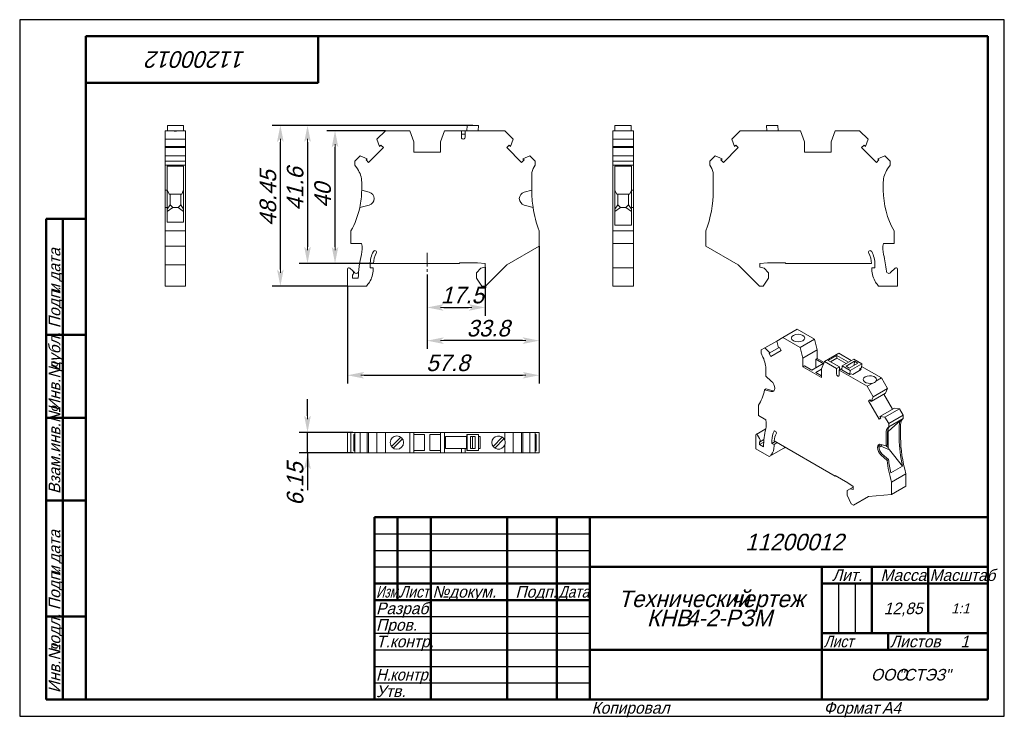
# Model space of a CAD drawing. Header units: millimetres. Extents: x 0 to 297, y 0 to 210.
import ezdxf

# ---------------------------------------------------------------- set-up
doc = ezdxf.new("R2010")
doc.units = ezdxf.units.MM
doc.linetypes.add('CENTER_per1_scale0.129921', pattern=[6.6, 4.125, -0.825, 0.825, -0.825])
doc.styles.add('TextStyle_1', font='T-FLEX Type A.TTF', dxfattribs={"oblique": 15, "height": 5})
doc.styles.add('TextStyle_2', font='T-FLEX Type A.TTF', dxfattribs={"oblique": 15, "height": 3.5})
doc.styles.add('TextStyle_3', font='T-FLEX Type A.TTF', dxfattribs={"width": 0.744064, "oblique": 15, "height": 3.5})
doc.styles.add('TextStyle_4', font='T-FLEX Type A.TTF', dxfattribs={"width": 0.883061, "oblique": 15, "height": 3.5})
doc.styles.add('TextStyle_5', font='T-FLEX Type A.TTF', dxfattribs={"width": 0.94413, "oblique": 15, "height": 3.5})
doc.styles.add('TextStyle_6', font='T-FLEX Type A.TTF', dxfattribs={"width": 0.98844, "oblique": 15, "height": 3.5})
doc.styles.add('TextStyle_7', font='T-FLEX Type A.TTF', dxfattribs={"oblique": 15, "height": 5})
doc.styles.add('TextStyle_8', font='T-FLEX Type A.TTF', dxfattribs={"oblique": 15, "height": 3})
doc.styles.add('TextStyle_9', font='T-FLEX Type A.TTF', dxfattribs={"oblique": 15, "height": 3.5})
doc.dimstyles.new('DIM_ST_1', dxfattribs={"dimtxt": 5, "dimasz": 5, "dimexe": 2.5, "dimexo": 0, "dimtad": 1, "dimrnd": 0.01, "dimdsep": 46, "dimtxsty": 'TextStyle_1', "dimblk": 'Arrow_3_C7_Status', "dimcen": 0.09, "dimclrd": 7, "dimclre": 7, "dimclrt": 7, "dimazin": 0, "dimtfac": 1, "dimtdec": 0, "dimtmove": 0, "dimatfit": 0, "dimldrblk": 'NONE', "dimfxl": 1, "dimtvp": 1, "dimtolj": 1, "dimarcsym": 0})
doc.dimstyles.new('DIM_ST_2', dxfattribs={"dimtxt": 5, "dimasz": 5, "dimexe": 2.5, "dimexo": 0, "dimtad": 1, "dimrnd": 0.01, "dimdsep": 46, "dimtxsty": 'TextStyle_1', "dimblk": 'Arrow_3_C7_Status', "dimcen": 0.09, "dimclrd": 7, "dimclre": 7, "dimclrt": 7, "dimazin": 0, "dimtfac": 1, "dimtdec": 0, "dimtmove": 0, "dimatfit": 0, "dimldrblk": 'NONE', "dimfxl": 1, "dimtvp": 1, "dimtolj": 1, "dimarcsym": 0})
doc.dimstyles.new('DIM_ST_3', dxfattribs={"dimtxt": 5, "dimasz": 5, "dimexe": 2.5, "dimexo": 0, "dimtad": 1, "dimrnd": 0.01, "dimdsep": 46, "dimtxsty": 'TextStyle_1', "dimblk": 'Arrow_3_C7_Status', "dimcen": 0.09, "dimclrd": 7, "dimclre": 7, "dimclrt": 7, "dimazin": 0, "dimtfac": 1, "dimtdec": 0, "dimtmove": 0, "dimatfit": 0, "dimldrblk": 'NONE', "dimfxl": 1, "dimtvp": 1, "dimtolj": 1, "dimarcsym": 0})

# ---------------------------------------------------------------- blocks, each defined once
blk = doc.blocks.new('Arrow_3_C7_Status')
at = {"color": 7, "linetype": 'Continuous', "lineweight": 0}
blk.add_line((-1, 0), (-0.8, 0), dxfattribs=at)
at = {"color": 7}
blk.add_solid([(-1, -0.2), (0, 0), (-0.8, 0), (-1, 0.2)], dxfattribs=at)
blk = doc.blocks.new('*D5')
at = {"color": 7, "lineweight": -2}
for p, q in [((140.41, 135.42), (140.41, 120.73)), ((122.91, 133.15), (122.91, 120.73)), ((127.91, 123.23), (135.41, 123.23))]:
    blk.add_line(p, q, dxfattribs=at)
at = {"layer": 'Defpoints', "color": 0}
for p in [(140.41, 135.42), (122.91, 133.15), (140.41, 123.23)]:
    blk.add_point(p, dxfattribs=at)
at = {"color": 7, "lineweight": -2, "xscale": 5, "yscale": 5, "zscale": 5, "rotation": 180}
blk.add_blockref('Arrow_3_C7_Status', (122.91, 123.23), dxfattribs=at)
at = {"color": 7, "lineweight": -2, "xscale": 5, "yscale": 5, "zscale": 5}
blk.add_blockref('Arrow_3_C7_Status', (140.41, 123.23), dxfattribs=at)
blk = doc.blocks.new('_None')
blk = doc.blocks.new('*D6')
at = {"color": 7, "lineweight": -2}
for p, q in [((156.71, 141.73), (156.71, 110.73)), ((122.91, 133.15), (122.91, 110.73)), ((151.71, 113.23), (127.91, 113.23))]:
    blk.add_line(p, q, dxfattribs=at)
at = {"layer": 'Defpoints', "color": 0}
for p in [(156.71, 141.73), (122.91, 133.15), (122.91, 113.23)]:
    blk.add_point(p, dxfattribs=at)
at = {"color": 7, "lineweight": -2, "xscale": 5, "yscale": 5, "zscale": 5, "rotation": 180}
blk.add_blockref('Arrow_3_C7_Status', (122.91, 113.23), dxfattribs=at)
at = {"color": 7, "lineweight": -2, "xscale": 5, "yscale": 5, "zscale": 5}
blk.add_blockref('Arrow_3_C7_Status', (156.71, 113.23), dxfattribs=at)
blk = doc.blocks.new('*D7')
at = {"color": 7, "lineweight": -2}
for p, q in [((156.71, 141.73), (156.71, 100.29)), ((98.91, 129.67), (98.91, 100.29)), ((103.91, 102.79), (151.71, 102.79))]:
    blk.add_line(p, q, dxfattribs=at)
at = {"layer": 'Defpoints', "color": 0}
for p in [(156.71, 141.73), (98.91, 129.67), (156.71, 102.79)]:
    blk.add_point(p, dxfattribs=at)
at = {"color": 7, "lineweight": -2, "xscale": 5, "yscale": 5, "zscale": 5}
for p, rotation in [((98.91, 102.79), 180), ((156.71, 102.79), 360)]:
    blk.add_blockref('Arrow_3_C7_Status', p, dxfattribs=dict(at, rotation=rotation))
blk = doc.blocks.new('*D8')
at = {"color": 7, "lineweight": -2}
for p, q in [((110.31, 176.52), (92.62, 176.52)), ((95.12, 141.52), (95.12, 171.52)), ((106.71, 136.52), (92.62, 136.52))]:
    blk.add_line(p, q, dxfattribs=at)
at = {"layer": 'Defpoints', "color": 0}
for p in [(95.12, 176.52), (110.31, 176.52), (106.71, 136.52)]:
    blk.add_point(p, dxfattribs=at)
at = {"color": 7, "lineweight": -2, "xscale": 5, "yscale": 5, "zscale": 5}
for p, rotation in [((95.12, 176.52), 90.00000000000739), ((95.12, 136.52), 270.0000000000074)]:
    blk.add_blockref('Arrow_3_C7_Status', p, dxfattribs=dict(at, rotation=rotation))
blk = doc.blocks.new('*D9')
at = {"color": 7, "lineweight": -2}
for p, q in [((136.73, 178.12), (84.32, 178.12)), ((86.82, 173.12), (86.82, 141.52)), ((106.71, 136.52), (84.32, 136.52))]:
    blk.add_line(p, q, dxfattribs=at)
at = {"layer": 'Defpoints', "color": 0}
for p in [(136.73, 178.12), (86.82, 136.52), (106.71, 136.52)]:
    blk.add_point(p, dxfattribs=at)
at = {"color": 7, "lineweight": -2, "xscale": 5, "yscale": 5, "zscale": 5}
for p, rotation in [((86.82, 178.12), 90.00000000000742), ((86.82, 136.52), 270.0000000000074)]:
    blk.add_blockref('Arrow_3_C7_Status', p, dxfattribs=dict(at, rotation=rotation))
blk = doc.blocks.new('*D10')
at = {"color": 7, "lineweight": -2}
for p, q in [((135.02, 178.12), (76.13, 178.12)), ((78.63, 134.67), (78.63, 173.12)), ((98.91, 129.67), (76.13, 129.67))]:
    blk.add_line(p, q, dxfattribs=at)
at = {"layer": 'Defpoints', "color": 0}
for p in [(78.63, 178.12), (135.02, 178.12), (98.91, 129.67)]:
    blk.add_point(p, dxfattribs=at)
at = {"color": 7, "lineweight": -2, "xscale": 5, "yscale": 5, "zscale": 5}
for p, rotation in [((78.63, 178.12), 90), ((78.63, 129.67), 270)]:
    blk.add_blockref('Arrow_3_C7_Status', p, dxfattribs=dict(at, rotation=rotation))
blk = doc.blocks.new('*D11')
at = {"color": 7, "lineweight": -2}
for p, q in [((86.82, 90.57), (86.82, 95.57)), ((100.51, 85.57), (84.32, 85.57)), ((86.82, 79.42), (86.82, 85.57)), ((100.51, 79.42), (84.32, 79.42)), ((86.82, 79.42), (86.82, 68.1)), ((86.82, 74.42), (86.82, 69.42))]:
    blk.add_line(p, q, dxfattribs=at)
at = {"layer": 'Defpoints', "color": 0}
for p in [(86.82, 85.57), (100.51, 85.57), (100.51, 79.42)]:
    blk.add_point(p, dxfattribs=at)
at = {"color": 7, "lineweight": -2, "xscale": 5, "yscale": 5, "zscale": 5}
for p, rotation in [((86.82, 85.57), 270.0000000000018), ((86.82, 79.42), 90.00000000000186)]:
    blk.add_blockref('Arrow_3_C7_Status', p, dxfattribs=dict(at, rotation=rotation))
blk = doc.blocks.new('_FR1Страница_1')
at = {"color": 7, "linetype": 'Continuous', "lineweight": 25}
for p, q in [((0, 210), (0, 0)), ((297, 210), (0, 210)), ((297, 0), (297, 210)), ((107, 55), (172, 55)), ((107, 50), (172, 50)), ((107, 45), (172, 45)), ((247, 40), (247, 25)), ((252, 40), (252, 25)), ((107, 30), (172, 30)), ((107, 25), (172, 25)), ((107, 20), (172, 20)), ((242, 20), (292, 20)), ((262, 20), (262, 20)), ((107, 15), (172, 15)), ((107, 10), (172, 10)), ((0, 0), (297, 0))]:
    blk.add_line(p, q, dxfattribs=at)
at = {"color": 7, "linetype": 'Continuous', "lineweight": 50}
for p, q in [((20, 5), (20, 205)), ((20, 205), (292, 205)), ((90, 191), (90, 205)), ((292, 205), (292, 5)), ((20, 191), (90, 191)), ((8, 5), (8, 150)), ((8, 150), (20, 150)), ((13, 150), (13, 5)), ((8, 115), (20, 115)), ((8, 90), (20, 90)), ((20, 65), (8, 65)), ((107, 5), (107, 60)), ((107, 60), (292, 60)), ((114, 60), (114, 35)), ((124, 60), (124, 5)), ((147, 60), (147, 5)), ((162, 60), (162, 5)), ((172, 60), (172, 5)), ((172, 45), (292, 45)), ((242, 45), (242, 5)), ((257, 45), (257, 25)), ((274, 45), (274, 25)), ((107, 40), (172, 40)), ((242, 40), (292, 40)), ((107, 35), (172, 35)), ((8, 30), (20, 30)), ((242, 25), (292, 25)), ((262, 25), (262, 20)), ((172, 20), (292, 20)), ((20, 5), (8, 5)), ((292, 5), (20, 5))]:
    blk.add_line(p, q, dxfattribs=at)
at = {"color": 7, "oblique": 15}
for s, height, rotation, style, p in [('11200012', 5, 180, 'TextStyle_7', (68.16, 200.5)), ('дата', 3.5, 90, 'TextStyle_2', (12.25, 131.01)), ('Подп.', 3.5, 90, 'TextStyle_2', (12.25, 117)), ('и', 3.5, 90, 'TextStyle_2', (12.25, 127.51)), ('дубл.', 3.5, 90, 'TextStyle_2', (12.25, 104.01)), ('Инв.№', 3.5, 90, 'TextStyle_2', (12.25, 92)), ('Взам.инв.№', 3.5, 90, 'TextStyle_2', (12.25, 67)), ('дата', 3.5, 90, 'TextStyle_2', (12.25, 46.01)), ('Подп.', 3.5, 90, 'TextStyle_2', (12.25, 32)), ('и', 3.5, 90, 'TextStyle_2', (12.25, 42.51)), ('подл.', 3.5, 90, 'TextStyle_2', (12.25, 19.01)), ('Инв.№', 3.5, 90, 'TextStyle_2', (12.25, 7))]:
    blk.add_text(s, height=height, rotation=rotation, dxfattribs=dict(at, style=style)).set_placement(p)
for s, height, style, p in [('11200012', 5, 'TextStyle_7', (218.84, 50)), ('Лит.', 3.5, 'TextStyle_2', (245.03, 40.76)), ('Масса', 3.5, 'TextStyle_2', (259.65, 40.76)), ('№', 3.5, 'TextStyle_2', (124.5, 35.75)), ('Подп.', 3.5, 'TextStyle_2', (149.53, 35.75)), ('докум.', 3.5, 'TextStyle_2', (129.5, 35.75)), ('Технический', 5, 'TextStyle_7', (180.55, 32.88)), ('чертеж', 5, 'TextStyle_7', (214.51, 32.88)), ('Разраб.', 3.5, 'TextStyle_2', (107.5, 30.75)), ('12,85', 3.5, 'TextStyle_2', (260.65, 30.75)), ('1:1', 3, 'TextStyle_8', (280.99, 31)), ('КНВ', 5, 'TextStyle_7', (189.18, 27.12)), ('4-2-РЗМ', 5, 'TextStyle_7', (200.97, 27.12)), ('Пров.', 3.5, 'TextStyle_2', (107.5, 25.75)), ('Т.контр.', 3.5, 'TextStyle_2', (107.5, 20.75)), ('Листов', 3.5, 'TextStyle_2', (262.5, 20.75)), ('1', 3.5, 'TextStyle_9', (283.78, 20.75)), ('ООО', 3.5, 'TextStyle_2', (256.78, 10.75)), ('"СТЭЗ"', 3.5, 'TextStyle_2', (265.03, 10.75)), ('Утв.', 3.5, 'TextStyle_2', (107.5, 5.75)), ('Копировал', 3.5, 'TextStyle_2', (172.5, 0.75)), ('Формат', 3.5, 'TextStyle_2', (242.5, 0.75)), ('A4', 3.5, 'TextStyle_2', (260.12, 0.75))]:
    blk.add_text(s, height=height, dxfattribs=dict(at, style=style)).set_placement(p)
for s, style, width, p in [('Масштаб', 'TextStyle_6', 0.98844, (274.5, 40.76)), ('Изм.', 'TextStyle_3', 0.744064, (107.5, 35.75)), ('Лист', 'TextStyle_4', 0.883061, (114.5, 35.75)), ('Дата', 'TextStyle_4', 0.883061, (162.5, 35.75)), ('Лист', 'TextStyle_4', 0.883061, (242.5, 20.75)), ('Н.', 'TextStyle_5', 0.94413, (107.5, 10.75)), ('контр.', 'TextStyle_5', 0.94413, (111.75, 10.75))]:
    blk.add_text(s, height=3.5, dxfattribs=dict(at, style=style, width=width)).set_placement(p)
blk = doc.blocks.new('Страница_1')
at = {"color": 7, "linetype": 'Continuous', "lineweight": 20}
for p, q in [((43.91, 173.945), (43.91, 176.519)), ((43.91, 176.519), (46.289, 176.519)), ((44.61, 178.119), (44.61, 176.519)), ((44.61, 178.119), (49.46, 178.119)), ((46.289, 176.519), (47.681, 176.519)), ((50.06, 176.519), (47.681, 176.519)), ((49.46, 178.119), (49.46, 176.519)), ((50.06, 176.519), (50.06, 173.945)), ((110.308, 176.519), (107.734, 173.945)), ((110.308, 176.519), (117.708, 176.519)), ((118.908, 173.222), (117.708, 176.519)), ((128.108, 176.519), (126.908, 173.222)), ((133.233, 176.519), (128.108, 176.519)), ((134.333, 176.519), (133.233, 176.519)), ((133.233, 174.569), (133.233, 176.519)), ((133.233, 175.519), (134.333, 175.519)), ((146.308, 176.519), (134.333, 176.519)), ((134.333, 176.519), (134.333, 174.569)), ((135.024, 178.119), (134.856, 176.519)), ((135.024, 178.119), (138.445, 178.119)), ((138.445, 178.119), (138.305, 176.519)), ((148.882, 173.945), (146.308, 176.519)), ((178.951, 176.519), (178.951, 173.945)), ((185.101, 176.519), (178.951, 176.519)), ((179.551, 178.119), (184.401, 178.119)), ((179.551, 176.519), (179.551, 178.119)), ((184.401, 178.119), (184.401, 176.519)), ((185.101, 176.519), (185.101, 173.945)), ((217.359, 176.519), (214.784, 173.945)), ((235.559, 176.519), (217.359, 176.519)), ((225.221, 178.119), (225.361, 176.519)), ((228.642, 178.119), (225.221, 178.119)), ((228.811, 176.519), (228.642, 178.119)), ((236.759, 173.222), (235.559, 176.519)), ((244.759, 173.222), (245.959, 176.519)), ((253.359, 176.519), (245.959, 176.519)), ((253.359, 176.519), (255.933, 173.945)), ((43.91, 173.945), (50.06, 173.945)), ((43.91, 171.805), (43.91, 173.945)), ((50.06, 173.945), (50.06, 171.805)), ((108.567, 171.805), (107.734, 173.945)), ((118.908, 173.222), (118.908, 170.019)), ((126.908, 173.222), (126.908, 170.019)), ((148.049, 171.805), (148.882, 173.945)), ((185.101, 173.945), (178.951, 173.945)), ((178.951, 171.805), (178.951, 173.945)), ((185.101, 171.805), (185.101, 173.945)), ((214.784, 173.945), (215.618, 171.805)), ((236.759, 170.019), (236.759, 173.222)), ((244.759, 173.222), (244.759, 170.019)), ((255.1, 171.805), (255.933, 173.945)), ((43.91, 171.805), (43.91, 171.419)), ((43.91, 171.805), (50.06, 171.805)), ((43.91, 171.419), (43.91, 168.911)), ((50.06, 171.419), (43.91, 171.419)), ((50.06, 171.805), (50.06, 171.419)), ((50.06, 168.911), (50.06, 171.419)), ((105.226, 166.946), (109.698, 171.419)), ((108.567, 171.805), (108.939, 172.178)), ((108.939, 172.178), (109.698, 171.419)), ((126.908, 170.019), (118.908, 170.019)), ((147.677, 172.178), (146.918, 171.419)), ((146.918, 171.419), (151.39, 166.946)), ((148.049, 171.805), (147.677, 172.178)), ((178.951, 171.805), (178.951, 171.419)), ((178.951, 171.805), (185.101, 171.805)), ((178.951, 171.419), (185.101, 171.419)), ((178.951, 168.911), (178.951, 171.419)), ((185.101, 171.805), (185.101, 171.419)), ((185.101, 168.911), (185.101, 171.419)), ((212.276, 166.946), (216.749, 171.419)), ((215.618, 171.805), (215.99, 172.178)), ((215.99, 172.178), (216.749, 171.419)), ((236.759, 170.019), (244.759, 170.019)), ((254.727, 172.178), (253.968, 171.419)), ((258.441, 166.946), (253.968, 171.419)), ((255.1, 171.805), (254.727, 172.178)), ((43.91, 168.911), (50.06, 168.911)), ((43.91, 167.319), (43.91, 168.911)), ((43.91, 167.319), (50.06, 167.319)), ((43.91, 166.119), (43.91, 167.319)), ((50.06, 167.319), (50.06, 168.911)), ((50.06, 166.119), (50.06, 167.319)), ((101.108, 167.319), (102.7, 168.911)), ((101.108, 166.119), (101.108, 167.319)), ((102.7, 168.911), (104.839, 168.077)), ((104.839, 168.077), (104.467, 167.705)), ((105.226, 166.946), (104.467, 167.705)), ((151.39, 166.946), (152.149, 167.705)), ((153.916, 168.911), (151.777, 168.077)), ((151.777, 168.077), (152.149, 167.705)), ((155.508, 167.319), (153.916, 168.911)), ((155.508, 166.119), (155.508, 167.319)), ((185.101, 168.911), (178.951, 168.911)), ((178.951, 167.319), (178.951, 168.911)), ((185.101, 167.319), (178.951, 167.319)), ((178.951, 166.119), (178.951, 167.319)), ((185.101, 167.319), (185.101, 168.911)), ((185.101, 166.119), (185.101, 167.319)), ((208.159, 167.319), (209.75, 168.911)), ((208.159, 166.119), (208.159, 167.319)), ((209.75, 168.911), (211.89, 168.077)), ((211.89, 168.077), (211.517, 167.705)), ((211.517, 167.705), (212.276, 166.946)), ((258.441, 166.946), (259.2, 167.705)), ((260.967, 168.911), (258.827, 168.077)), ((258.827, 168.077), (259.2, 167.705)), ((262.559, 167.319), (260.967, 168.911)), ((262.559, 166.119), (262.559, 167.319)), ((43.91, 165.652), (43.91, 166.119)), ((50.06, 166.119), (43.91, 166.119)), ((43.91, 165.652), (43.91, 163.358)), ((43.91, 158.624), (43.91, 163.358)), ((44.51, 165.839), (49.46, 165.839)), ((44.51, 165.839), (44.51, 165.652)), ((44.51, 165.652), (44.51, 163.358)), ((44.51, 163.358), (44.51, 158.624)), ((49.46, 165.839), (49.46, 165.652)), ((49.46, 165.652), (49.46, 163.358)), ((49.46, 158.481), (49.46, 163.358)), ((50.06, 165.652), (50.06, 166.119)), ((50.06, 165.652), (50.06, 163.358)), ((50.06, 158.481), (50.06, 163.358)), ((101.892, 164.999), (101.108, 166.119)), ((154.458, 158.624), (154.458, 163.358)), ((155.182, 165.652), (155.508, 166.119)), ((178.951, 164.999), (178.951, 166.119)), ((178.951, 166.119), (185.101, 166.119)), ((178.951, 164.999), (178.951, 160.984)), ((179.551, 164.999), (179.551, 165.794)), ((184.501, 165.794), (179.551, 165.794)), ((179.551, 164.999), (179.551, 160.984)), ((184.501, 165.794), (184.501, 164.999)), ((184.501, 164.999), (184.501, 160.984)), ((185.101, 164.999), (185.101, 166.119)), ((185.101, 164.999), (185.101, 160.984)), ((208.485, 165.652), (208.159, 166.119)), ((209.209, 158.481), (209.209, 163.358)), ((261.774, 164.999), (262.559, 166.119)), ((103.158, 158.624), (103.158, 160.984)), ((178.951, 158.619), (178.951, 160.984)), ((179.551, 158.619), (179.551, 160.984)), ((184.501, 158.624), (184.501, 160.984)), ((185.101, 158.624), (185.101, 160.984)), ((260.509, 158.619), (260.509, 160.984)), ((43.91, 158.624), (44.51, 158.624)), ((43.91, 158.016), (43.91, 158.624)), ((43.91, 158.016), (43.91, 156.084)), ((44.51, 158.723), (45.099, 157.419)), ((44.51, 158.624), (44.51, 158.016)), ((44.51, 158.016), (44.51, 156.084)), ((45.099, 157.419), (48.871, 157.419)), ((45.385, 154.169), (45.385, 157.419)), ((48.585, 157.419), (48.585, 154.169)), ((49.46, 158.723), (48.871, 157.419)), ((49.46, 158.481), (49.46, 148.948)), ((50.06, 158.481), (50.06, 146.318)), ((103.158, 158.624), (105.426, 158.016)), ((103.158, 158.619), (103.158, 158.624)), ((152.191, 158.016), (154.458, 158.624)), ((154.458, 158.481), (154.458, 158.624)), ((178.951, 158.619), (178.951, 146.292)), ((179.551, 158.619), (179.551, 148.019)), ((179.551, 158.496), (180.159, 157.419)), ((180.159, 157.419), (183.894, 157.419)), ((180.426, 157.419), (180.426, 154.169)), ((183.626, 157.419), (183.626, 154.169)), ((184.501, 158.496), (183.894, 157.419)), ((184.501, 158.624), (184.501, 158.016)), ((184.501, 158.624), (185.101, 158.624)), ((184.501, 158.016), (184.501, 156.084)), ((185.101, 158.624), (185.101, 158.016)), ((185.101, 158.016), (185.101, 156.084)), ((43.91, 156.053), (43.91, 156.084)), ((43.91, 156.053), (43.91, 154.122)), ((44.51, 156.084), (44.51, 156.053)), ((44.51, 156.053), (44.51, 154.122)), ((106.908, 156.084), (106.908, 156.053)), ((150.708, 156.053), (150.708, 156.084)), ((184.501, 156.084), (184.501, 156.053)), ((184.501, 156.053), (184.501, 154.122)), ((185.101, 156.084), (185.101, 156.053)), ((185.101, 156.053), (185.101, 154.122)), ((43.91, 153.412), (43.91, 154.122)), ((43.91, 153.412), (43.91, 146.318)), ((43.91, 153.412), (44.51, 153.412)), ((44.51, 152.9), (45.385, 154.169)), ((44.51, 154.122), (44.51, 153.412)), ((44.51, 153.412), (44.51, 148.948)), ((46.185, 153.369), (44.51, 152.195)), ((46.185, 153.369), (45.385, 154.169)), ((47.785, 153.369), (46.185, 153.369)), ((47.785, 153.369), (48.585, 154.169)), ((47.785, 153.369), (49.46, 152.195)), ((48.585, 154.169), (49.46, 152.9)), ((105.426, 154.122), (102.6, 153.364)), ((154.838, 153.412), (152.191, 154.122)), ((180.426, 154.169), (179.551, 152.9)), ((179.551, 152.195), (181.226, 153.369)), ((181.226, 153.369), (180.426, 154.169)), ((181.226, 153.369), (182.826, 153.369)), ((183.626, 154.169), (182.826, 153.369)), ((182.826, 153.369), (184.501, 152.195)), ((183.626, 154.169), (184.501, 152.9)), ((184.501, 154.122), (184.501, 153.364)), ((184.501, 153.364), (184.501, 148.019)), ((185.101, 153.364), (184.501, 153.364)), ((185.101, 154.122), (185.101, 153.364)), ((185.101, 153.364), (185.101, 146.292)), ((49.46, 148.948), (44.51, 148.948)), ((43.91, 146.318), (43.91, 141.727)), ((50.06, 146.318), (43.91, 146.318)), ((50.06, 141.727), (50.06, 146.318)), ((99.908, 146.292), (99.908, 142.519)), ((156.708, 146.318), (156.708, 141.727)), ((178.951, 142.519), (178.951, 146.292)), ((178.951, 146.292), (185.101, 146.292)), ((184.501, 148.019), (179.551, 148.019)), ((185.101, 146.292), (185.101, 142.519)), ((206.959, 141.727), (206.959, 146.318)), ((263.759, 142.519), (263.759, 146.292)), ((43.91, 141.727), (50.06, 141.727)), ((43.91, 141.727), (43.91, 136.069)), ((50.06, 141.727), (50.06, 136.069)), ((99.908, 142.519), (103.151, 142.519)), ((156.708, 141.727), (146.908, 136.069)), ((185.101, 142.519), (178.951, 142.519)), ((178.951, 142.519), (178.951, 139.161)), ((185.101, 142.519), (185.101, 139.161)), ((206.959, 141.727), (216.759, 136.069)), ((260.515, 142.519), (263.759, 142.519)), ((132.708, 136.719), (132.708, 136.519)), ((132.708, 136.719), (138.122, 136.719)), ((138.122, 136.719), (140.408, 136.519)), ((178.951, 135.226), (178.951, 139.161)), ((185.101, 135.226), (185.101, 139.161)), ((225.545, 136.719), (223.259, 136.519)), ((230.959, 136.719), (225.545, 136.719)), ((230.959, 136.519), (230.959, 136.719)), ((43.91, 136.069), (43.91, 129.669)), ((43.91, 136.069), (50.06, 136.069)), ((50.06, 136.069), (50.06, 129.669)), ((98.908, 129.669), (98.908, 134.826)), ((100.445, 134.255), (99.591, 135.109)), ((100.961, 133.739), (100.445, 134.255)), ((105.708, 136.219), (105.708, 135.14)), ((106.608, 135.219), (105.708, 135.14)), ((106.608, 134.662), (106.608, 135.219)), ((106.714, 136.519), (132.708, 136.519)), ((137.758, 133.719), (139.11, 135.071)), ((137.758, 132.069), (137.758, 133.719)), ((139.11, 135.071), (140.408, 135.419)), ((140.408, 135.419), (140.408, 136.519)), ((146.908, 136.069), (140.508, 129.669)), ((178.951, 134.826), (178.951, 135.226)), ((185.101, 135.226), (178.951, 135.226)), ((178.951, 129.669), (178.951, 134.826)), ((185.101, 134.826), (185.101, 135.226)), ((185.101, 129.669), (185.101, 134.826)), ((216.759, 136.069), (223.159, 129.669)), ((223.259, 135.419), (223.259, 136.519)), ((224.556, 135.071), (223.259, 135.419)), ((225.909, 133.719), (224.556, 135.071)), ((225.909, 132.069), (225.909, 133.719)), ((256.952, 136.519), (230.959, 136.519)), ((257.059, 134.662), (257.059, 135.219)), ((257.059, 135.219), (257.959, 135.14)), ((257.959, 136.219), (257.959, 135.14)), ((262.706, 133.739), (264.076, 135.109)), ((264.759, 129.669), (264.759, 134.826)), ((100.408, 132.019), (100.408, 132.948)), ((102.116, 132.019), (100.408, 132.019)), ((139.439, 129.669), (137.758, 132.069)), ((224.228, 129.669), (225.909, 132.069)), ((43.91, 129.669), (50.06, 129.669)), ((104.574, 129.669), (98.908, 129.669)), ((140.508, 129.669), (139.439, 129.669)), ((185.101, 129.669), (178.951, 129.669)), ((223.159, 129.669), (224.228, 129.669)), ((259.093, 129.669), (264.759, 129.669)), ((230.161, 114.168), (234.509, 116.679)), ((234.509, 116.679), (239.742, 113.658)), ((224.781, 111.062), (228.341, 113.117)), ((230.161, 114.168), (228.341, 113.117)), ((228.93, 111.03), (228.341, 113.117)), ((230.161, 114.168), (235.393, 111.147)), ((235.393, 111.147), (239.742, 113.658)), ((240.591, 110.476), (239.742, 113.658)), ((223.655, 110.412), (224.781, 111.062)), ((223.655, 109.432), (223.655, 110.412)), ((224.781, 111.062), (226.294, 109.508)), ((226.294, 109.508), (228.93, 111.03)), ((226.567, 108.427), (229.729, 110.253)), ((228.93, 111.03), (229.193, 111.182)), ((229.193, 111.182), (229.729, 110.253)), ((236.242, 107.965), (235.393, 111.147)), ((236.242, 107.965), (240.591, 110.476)), ((240.591, 110.476), (240.591, 107.861)), ((224.21, 108.198), (223.655, 109.432)), ((226.294, 109.508), (226.03, 109.356)), ((226.567, 108.427), (226.03, 109.356)), ((236.242, 107.965), (236.242, 105.35)), ((240.591, 107.861), (240.131, 107.595)), ((240.131, 105.023), (240.131, 107.595)), ((242.358, 106.309), (240.131, 107.595)), ((242.657, 106.668), (240.591, 107.861)), ((247.096, 109.412), (242.747, 106.901)), ((243.879, 107.269), (246.46, 108.759)), ((247.255, 105.319), (243.879, 107.269)), ((244.586, 106.86), (246.46, 107.942)), ((246.46, 108.759), (246.46, 107.942)), ((249.971, 106.731), (246.46, 108.759)), ((249.264, 106.323), (246.46, 107.942)), ((247.096, 109.412), (250.855, 107.242)), ((251.562, 107.65), (248.133, 105.67)), ((251.796, 107.005), (249.25, 105.535)), ((251.562, 107.65), (253.981, 106.253)), ((251.796, 107.005), (251.679, 105.787)), ((251.796, 107.005), (252.792, 106.43)), ((225.105, 102.476), (225.105, 104.403)), ((236.701, 105.615), (236.242, 105.35)), ((241.899, 102.084), (236.242, 105.35)), ((236.701, 105.615), (238.929, 104.329)), ((238.929, 104.329), (242.358, 106.309)), ((241.899, 104.656), (240.131, 103.635)), ((242.747, 106.901), (241.899, 104.699)), ((241.899, 104.699), (241.899, 102.084)), ((246.371, 104.809), (242.747, 106.901)), ((246.371, 104.809), (247.255, 105.319)), ((246.371, 103.217), (246.371, 104.809)), ((248.033, 104.87), (247.149, 104.36)), ((247.149, 104.36), (247.149, 102.768)), ((255.617, 99.471), (247.149, 104.36)), ((247.255, 104.503), (247.255, 105.319)), ((247.255, 104.503), (247.326, 104.462)), ((247.255, 104.503), (247.255, 104.421)), ((248.133, 105.67), (248.014, 104.432)), ((248.014, 104.432), (250.453, 103.024)), ((248.055, 104.858), (248.033, 104.87)), ((248.133, 105.67), (250.552, 104.273)), ((249.25, 105.535), (250.246, 104.96)), ((252.792, 106.43), (250.246, 104.96)), ((250.552, 104.273), (250.453, 103.024)), ((250.552, 104.273), (253.981, 106.253)), ((251.286, 102.992), (253.866, 104.482)), ((253.423, 104.739), (253.38, 104.202)), ((253.423, 104.739), (253.882, 105.004)), ((253.866, 104.482), (253.423, 104.739)), ((253.981, 106.253), (253.882, 105.004)), ((253.919, 105.473), (259.965, 101.982)), ((225.105, 102.476), (226.708, 101.054)), ((240.131, 103.635), (241.899, 102.615)), ((250.453, 103.024), (250.842, 103.249)), ((251.286, 102.992), (250.842, 103.249)), ((259.965, 101.982), (258.283, 101.011)), ((259.965, 101.982), (261.785, 98.829)), ((224.71, 98.41), (225.134, 98.654)), ((226.708, 97.874), (224.71, 98.41)), ((227.133, 98.119), (225.134, 98.654)), ((227.757, 98.871), (227.757, 98.846)), ((255.617, 99.471), (257.299, 100.442)), ((257.437, 96.319), (255.617, 99.471)), ((257.437, 96.319), (261.785, 98.829)), ((261.785, 98.829), (261.196, 97.423)), ((256.584, 95.368), (256.048, 95.058)), ((256.048, 95.058), (259.21, 89.58)), ((256.848, 94.912), (256.584, 95.368)), ((256.848, 94.912), (261.196, 97.423)), ((256.848, 94.912), (257.437, 96.319)), ((263.296, 92.547), (260.66, 97.113)), ((222.807, 93.734), (222.807, 90.653)), ((263.832, 92.857), (259.484, 90.346)), ((260.996, 90.153), (265.345, 92.664)), ((265.345, 92.664), (263.832, 92.857)), ((266.471, 90.714), (265.345, 92.664)), ((222.807, 90.653), (225.1, 89.329)), ((259.21, 89.58), (259.747, 89.89)), ((260.996, 90.153), (259.484, 90.346)), ((259.484, 90.346), (259.747, 89.89)), ((262.122, 88.204), (260.996, 90.153)), ((261.974, 85.803), (265.908, 89.341)), ((262.122, 88.204), (266.471, 90.714)), ((266.471, 89.734), (262.122, 87.224)), ((262.408, 87.32), (265.908, 89.341)), ((265.908, 89.341), (265.815, 89.242)), ((266.24, 89.487), (266.471, 89.734)), ((266.471, 89.734), (266.471, 90.714)), ((225.051, 86.619), (222.183, 84.963)), ((261.891, 86.976), (262.122, 87.224)), ((262.122, 87.224), (262.122, 88.204)), ((262.408, 87.32), (262.315, 87.221)), ((265.304, 83.682), (265.304, 87.664)), ((265.728, 83.927), (265.728, 87.909)), ((99.591, 85.569), (98.908, 85.569)), ((98.908, 85.569), (98.908, 79.419)), ((99.908, 85.569), (99.591, 85.569)), ((99.908, 85.569), (101.108, 85.569)), ((99.908, 85.569), (99.908, 79.419)), ((100.8, 84.969), (101.108, 84.969)), ((100.8, 80.019), (100.8, 84.969)), ((101.108, 79.419), (101.108, 85.569)), ((101.108, 85.569), (102.7, 85.569)), ((102.7, 79.419), (102.7, 85.569)), ((102.7, 85.569), (104.839, 85.569)), ((105.226, 85.569), (104.839, 85.569)), ((104.839, 79.419), (104.839, 85.569)), ((105.226, 79.419), (105.226, 85.569)), ((105.226, 85.569), (107.734, 85.569)), ((110.308, 85.569), (107.734, 85.569)), ((107.734, 79.419), (107.734, 85.569)), ((110.308, 85.569), (117.708, 85.569)), ((110.308, 79.419), (110.308, 85.569)), ((112.143, 81.349), (114.928, 84.134)), ((115.423, 83.639), (112.638, 80.854)), ((118.908, 85.569), (117.708, 85.569)), ((117.708, 79.419), (117.708, 85.569)), ((126.908, 85.569), (118.908, 85.569)), ((118.908, 79.419), (118.908, 85.569)), ((122.058, 84.919), (118.908, 84.919)), ((122.058, 80.069), (122.058, 84.919)), ((126.908, 84.919), (123.758, 84.919)), ((123.758, 84.919), (123.758, 80.069)), ((126.908, 85.569), (128.108, 85.569)), ((126.908, 79.419), (126.908, 85.569)), ((128.108, 85.569), (146.308, 85.569)), ((128.108, 85.569), (128.108, 79.419)), ((128.458, 80.669), (128.458, 84.319)), ((134.856, 84.319), (128.458, 84.319)), ((134.751, 84.319), (134.751, 80.669)), ((134.856, 84.969), (134.856, 84.319)), ((134.856, 84.969), (135.024, 84.969)), ((135.024, 84.969), (135.024, 80.119)), ((135.024, 84.969), (138.445, 84.969)), ((135.98, 84.344), (135.98, 80.744)), ((135.98, 84.344), (137.388, 84.344)), ((136.544, 80.744), (136.544, 84.344)), ((137.388, 84.344), (137.388, 80.744)), ((138.445, 80.119), (138.445, 84.969)), ((138.933, 84.319), (138.445, 84.319)), ((138.933, 80.669), (138.933, 84.319)), ((142.793, 81.349), (145.578, 84.134)), ((146.073, 83.639), (143.288, 80.854)), ((146.308, 85.569), (146.308, 83.19)), ((146.308, 85.569), (148.882, 85.569)), ((151.39, 85.569), (148.882, 85.569)), ((148.882, 79.419), (148.882, 85.569)), ((151.777, 85.569), (151.39, 85.569)), ((151.39, 79.419), (151.39, 85.569)), ((151.777, 85.569), (151.777, 79.419)), ((153.916, 85.569), (151.777, 85.569)), ((155.508, 85.569), (153.916, 85.569)), ((153.916, 79.419), (153.916, 85.569)), ((156.708, 85.569), (155.508, 85.569)), ((155.508, 79.419), (155.508, 85.569)), ((155.822, 84.969), (155.508, 84.969)), ((155.822, 84.969), (155.822, 80.019)), ((156.708, 85.569), (156.708, 79.419)), ((222.1, 80.569), (222.1, 84.78)), ((223.186, 83.687), (222.583, 84.732)), ((223.186, 82.648), (224.499, 83.406)), ((261.379, 81.533), (261.379, 85.398)), ((261.974, 85.803), (261.804, 85.67)), ((261.804, 85.643), (261.804, 81.778)), ((261.974, 81.048), (261.974, 85.803)), ((133.233, 80.669), (128.458, 80.669)), ((133.233, 80.669), (134.333, 80.669)), ((133.233, 79.419), (133.233, 80.669)), ((134.333, 80.669), (134.333, 79.419)), ((134.856, 80.669), (134.333, 80.669)), ((134.856, 80.669), (134.856, 80.119)), ((135.98, 80.744), (137.388, 80.744)), ((138.933, 80.669), (138.445, 80.669)), ((146.308, 79.419), (146.308, 81.798)), ((226.106, 78.256), (222.1, 80.569)), ((223.16, 81.876), (223.16, 82.634)), ((224.431, 82.609), (223.16, 81.876)), ((224.368, 81.179), (223.16, 81.876)), ((226.106, 78.256), (230.455, 80.767)), ((226.908, 83.141), (226.908, 82.26)), ((226.908, 82.26), (227.883, 82.823)), ((227.544, 81.957), (226.908, 82.26)), ((227.544, 81.957), (228.464, 82.488)), ((227.544, 81.503), (227.544, 81.957)), ((227.619, 82.975), (246, 72.363)), ((258.728, 80.965), (258.728, 80.99)), ((259.152, 81.235), (259.152, 81.21)), ((259.718, 81.365), (259.159, 81.043)), ((259.209, 81.659), (259.718, 81.365)), ((259.718, 81.365), (260.024, 81.896)), ((259.718, 81.365), (262.326, 80.269)), ((259.776, 81.962), (261.379, 81.533)), ((261.323, 81.548), (261.974, 81.048)), ((261.379, 81.533), (261.804, 81.778)), ((261.974, 81.048), (262.326, 80.269)), ((262.326, 80.269), (266.268, 75.341)), ((99.591, 79.419), (98.908, 79.419)), ((99.908, 79.419), (99.591, 79.419)), ((99.908, 79.419), (101.108, 79.419)), ((100.8, 80.019), (101.108, 80.019)), ((101.108, 79.419), (102.7, 79.419)), ((102.7, 79.419), (104.839, 79.419)), ((105.226, 79.419), (104.839, 79.419)), ((105.226, 79.419), (107.734, 79.419)), ((110.308, 79.419), (107.734, 79.419)), ((110.308, 79.419), (117.708, 79.419)), ((118.908, 79.419), (117.708, 79.419)), ((118.908, 80.069), (122.058, 80.069)), ((126.908, 79.419), (118.908, 79.419)), ((123.758, 80.069), (126.908, 80.069)), ((128.108, 79.419), (126.908, 79.419)), ((133.233, 79.419), (128.108, 79.419)), ((134.333, 79.419), (133.233, 79.419)), ((146.308, 79.419), (134.333, 79.419)), ((135.024, 80.119), (134.856, 80.119)), ((135.024, 80.119), (138.445, 80.119)), ((148.882, 79.419), (146.308, 79.419)), ((148.882, 79.419), (151.39, 79.419)), ((151.39, 79.419), (151.777, 79.419)), ((153.916, 79.419), (151.777, 79.419)), ((155.508, 79.419), (153.916, 79.419)), ((155.822, 80.019), (155.508, 80.019)), ((156.708, 79.419), (155.508, 79.419)), ((261.648, 77.122), (259.776, 78.782)), ((260.2, 79.027), (262.072, 77.367)), ((261.648, 77.122), (262.072, 77.367)), ((266.268, 75.341), (262.768, 73.32)), ((246, 72.527), (246, 72.363)), ((246, 72.527), (249.828, 70.317)), ((246, 72.363), (246.141, 72.445)), ((267.319, 73.077), (262.97, 70.567)), ((267.319, 69.329), (267.319, 73.077)), ((249.571, 68.016), (250.527, 68.568)), ((249.828, 70.317), (251.445, 69.22)), ((250.527, 68.568), (251.445, 69.097)), ((250.527, 68.568), (251.445, 68.322)), ((251.445, 68.322), (251.445, 69.22)), ((262.97, 70.567), (262.97, 66.818)), ((262.97, 66.818), (267.319, 69.329)), ((249.571, 66.668), (249.571, 68.016)), ((250.759, 64.023), (249.571, 66.668)), ((256.041, 66.199), (251.515, 63.586)), ((262.97, 66.818), (256.041, 66.199)), ((251.515, 63.586), (250.759, 64.023))]:
    blk.add_line(p, q, dxfattribs=at)
at = {"color": 7, "linetype": 'CENTER_per1_scale0.129921', "lineweight": 9}
blk.add_line((122.908, 139.75), (122.908, 133.15), dxfattribs=at)
at = {"color": 7, "linetype": 'Continuous', "lineweight": 20}
blk.add_circle((113.783, 82.494), 2, dxfattribs=at)
for centre, radius, start, end in [((46.985, 178.394), 2, 249.63587, 270), ((46.985, 178.394), 2, 270, 290.36413), ((133.783, 174.569), 0.55, 179.99999, 360), ((96.158, 160.984), 7, 0, 35), ((158.458, 163.358), 4, 145, 180), ((205.209, 163.358), 4, 0, 35), ((267.509, 160.984), 7, 145, 180.00001), ((78.158, 158.619), 25, 347.86725, 0), ((104.908, 156.084), 2, 0, 75), ((152.708, 156.084), 2, 105, 179.99999), ((188.458, 158.481), 34, 180, 188.57366), ((175.209, 158.481), 34, 339.0389, 360), ((285.509, 158.619), 25, 180, 209.54136), ((104.908, 156.053), 2, 285, 0), ((152.708, 156.053), 2, 180, 255), ((78.158, 158.619), 25, 330.45864, 347.86725), ((188.458, 158.481), 34, 188.57366, 200.9611), ((95.808, 140.993), 7.5, 345.85889, 11.73422), ((114.008, 136.219), 8.3, 152.09877, 180), ((107.115, 139.869), 0.5, 332.09877, 152.09877), ((114.008, 136.219), 7.3, 152.09877, 177.64472), ((256.552, 139.869), 0.5, 27.90123, 207.90123), ((249.659, 136.219), 7.3, 2.35528, 27.90123), ((249.659, 136.219), 8.3, 0, 27.90123), ((267.859, 140.993), 7.5, 168.26578, 194.14111), ((134.208, 131.319), 32.1, 165.85889, 178.75046), ((229.459, 131.319), 32.1, 5.15339, 14.14111), ((99.308, 134.826), 0.4, 45, 180), ((99.808, 133.619), 0.9, 311.81031, 45), ((101.491, 134.269), 0.75, 225, 354.84661), ((99.608, 134.662), 7, 327.14012, 360), ((264.059, 134.662), 7, 180, 212.85988), ((262.176, 134.269), 0.75, 185.15339, 315), ((264.359, 134.826), 0.4, 0.00002, 135), ((97.508, 136.019), 9.5, 318.05468, 327.14012), ((266.159, 136.019), 9.5, 212.85988, 221.94532), ((257.345, 101.472), 1.045, 300.73983, 333.82049), ((257.368, 101.485), 1.045, 266.17951, 299.26017), ((144.433, 82.494), 2, 20.36413, 339.63587), ((144.433, 82.494), 2, 0.00001, 20.36413), ((144.433, 82.494), 2, 339.63587, 0.00001)]:
    blk.add_arc(centre, radius, start, end, dxfattribs=at)
blk.add_ellipse((234.792, 114.005), major_axis=(-2, 0), ratio=0.5773503, dxfattribs=at)
for centre, major_axis, ratio, start_param, end_param in [((220.155, 107.261), (-3.5, 6.062), 0.5773503, 3.9269908, 4.5378561), ((226.342, 99.688), (-1, 1.732), 0.5773503, 3.9269908, 5.2359878), ((246.76, 102.992), (-0.275, 0.476), 0.5773491, 0.7853992, 3.9269918), ((256.465, 101.492), (2, 0), 0.5773503, 5.8532083, 11.4255512), ((207.427, 112.678), (-12.5, 21.651), 0.5773503, 3.4113968, 3.7152343), ((226.342, 99.663), (-1, 1.732), 0.5773503, 2.6179939, 3.9269908), ((226.767, 99.908), (-1, 1.732), 0.5773503, 2.6179939, 2.9278365), ((219.908, 91.081), (-3.75, 6.495), 0.5773503, 3.6801819, 4.1317916), ((268.132, 86.031), (-2, 3.464), 0.5773503, 0.1745329, 0.7853982), ((268.557, 86.276), (-2, 3.464), 0.5773503, 0.1745329, 0.7853982), ((247.061, 67.505), (-16.05, 27.799), 0.5773503, 0.5385892, 0.7635896), ((264.208, 83.765), (-2, 3.464), 0.5773503, 0.1745329, 0.7853982), ((264.632, 84.01), (-2, 3.464), 0.5773503, 0.1745329, 0.7853982), ((222.383, 84.617), (-0.2, 0.346), 0.5773503, 4.712389, 7.0685835), ((222.736, 83.427), (-0.45, 0.779), 0.5773503, 3.0859221, 4.712389), ((232.777, 79.753), (-4.15, 7.188), 0.5773503, 0.2984299, 0.7853982), ((227.903, 85.547), (-0.25, 0.433), 0.5773508, 3.4400205, 6.5816132), ((232.777, 79.753), (-3.65, 6.322), 0.5773503, 0.2984299, 0.7442907), ((289.346, 69.801), (-17, 29.445), 0.5773503, 0.7853982, 1.0695956), ((289.77, 70.046), (-17, 29.445), 0.5773503, 0.7853982, 1.1512383), ((222.595, 84.361), (-3.5, 6.062), 0.5773503, 3.3534777, 3.9269908), ((225.458, 88.836), (-4.75, 8.227), 0.5773503, 3.1949069, 3.2900526), ((260.142, 80.174), (-1, 1.732), 0.5773503, 5.7595865, 7.0685835), ((260.142, 80.148), (-1, 1.732), 0.5773503, 0.7853982, 2.0943951), ((260.566, 80.419), (-1, 1.732), 0.5773503, 0.2137561, 0.7853982), ((260.566, 80.393), (-1, 1.732), 0.5773503, 0.7853982, 2.0943951), ((221.11, 86.326), (-4.75, 8.227), 0.5773503, 3.1949069, 3.3534777), ((285.845, 67.781), (-17, 29.445), 0.5773503, 0.9350368, 1.0695956), ((285.421, 67.536), (-17, 29.445), 0.5773503, 0.9350368, 1.1512383)]:
    blk.add_ellipse(centre, major_axis=major_axis, ratio=ratio, start_param=start_param, end_param=end_param, dxfattribs=at)
blk.add_blockref('_FR1Страница_1', (0, 0))
at = {"color": 7, "style": 'TextStyle_1', "oblique": 15}
for s, p in [('48.45', (77.38, 147.833)), ('41.6', (85.57, 152.496)), ('40', (93.87, 153.304)), ('6.15', (85.57, 63.459))]:
    blk.add_text(s, height=5, rotation=90, dxfattribs=at).set_placement(p)
for s, p in [('17.5', (127.013, 124.48)), ('33.8', (134.806, 114.48)), ('57.8', (122.628, 104.04))]:
    blk.add_text(s, height=5, dxfattribs=at).set_placement(p)
for base, p1, p2, angle, dimstyle, picture, middle, dimtype in [((78.63, 178.119), (98.908, 129.669), (135.024, 178.119), 90, 'DIM_ST_2', '*D10', (78.63, 154.62), 160), ((86.82, 136.519), (136.735, 178.119), (106.714, 136.519), 270, 'DIM_ST_1', '*D9', (86.82, 157.319), 160), ((95.12, 176.519), (106.714, 136.519), (110.308, 176.519), 90, 'DIM_ST_2', '*D8', (95.12, 156.519), 160), ((122.908, 113.23), (156.708, 141.727), (122.908, 133.15), 180, 'DIM_ST_2', '*D6', (139.808, 113.23), 160), ((86.82, 85.569), (100.508, 79.419), (100.508, 85.569), 90, 'DIM_ST_3', '*D11', (86.82, 68.104), 161)]:
    dim = blk.add_linear_dim(base=base, p1=p1, p2=p2, angle=angle, text=' ', dimstyle=dimstyle)
    dim.commit()
    dim.dimension.update_dxf_attribs({"geometry": picture, "text_midpoint": middle, "dimtype": dimtype})
for base, p1, p2, dimstyle, picture, middle in [((156.708, 102.79), (98.908, 129.669), (156.708, 141.727), 'DIM_ST_2', '*D7', (127.808, 102.79)), ((140.408, 123.23), (122.908, 133.15), (140.408, 135.419), 'DIM_ST_1', '*D5', (131.658, 123.23))]:
    dim = blk.add_linear_dim(base=base, p1=p1, p2=p2, text=' ', dimstyle=dimstyle)
    dim.commit()
    dim.dimension.update_dxf_attribs({"geometry": picture, "text_midpoint": middle, "dimtype": 160})

msp = doc.modelspace()

# ---------------------------------------------------------------- block references
msp.add_blockref('Страница_1', (0, 0))

doc.saveas('drawing.dxf')
